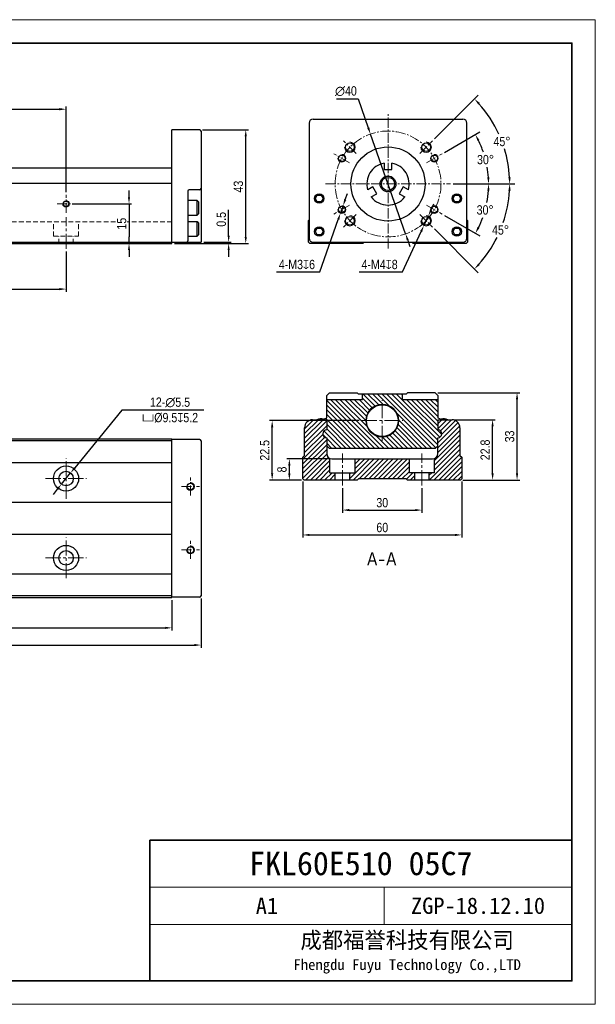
# Model space of a CAD drawing. Header units: millimetres. Extents: x 100 to 3612, y -424 to 856.
# Tile 45 of 45: x 3394 to 3612, y 30 to 402. Entities that reach past the tile are written whole.
import ezdxf

# ---------------------------------------------------------------- set-up
doc = ezdxf.new("R2010")
doc.units = ezdxf.units.MM
doc.linetypes.add('CENTER2', pattern=[28.575, 19.05, -3.175, 3.175, -3.175])
doc.linetypes.add('DASHED', pattern=[19.05, 12.7, -6.35])
doc.layers.get('Defpoints').update_dxf_attribs({"lineweight": 13})
for name, color, linetype, lineweight in [('剖面', 252, 'Continuous', 5), ('小粗', 7, 'Continuous', 25), ('标注', 3, 'Continuous', 13), ('点划线', 1, 'CENTER2', 13), ('粗线', 7, 'Continuous', 35), ('细线', 7, 'Continuous', 13), ('虚线', 253, 'DASHED', 13)]:
    doc.layers.add(name, color=color, linetype=linetype, lineweight=lineweight)
doc.styles.add('3.5', font='ARIALN.TTF', dxfattribs={"height": 3.5})
doc.styles.add('7', font='ARIALN.TTF', dxfattribs={"height": 7})
doc.styles.add('图号', font='txt', dxfattribs={"height": 3.5})
doc.dimstyles.new('A4—对齐', dxfattribs={"dimtxt": 3.5, "dimasz": 2.5, "dimexe": 1, "dimexo": 1, "dimgap": 1, "dimtad": 1, "dimdec": 1, "dimzin": 9, "dimdsep": 46, "dimtxsty": '3.5', "dimcen": 2.5, "dimadec": 0, "dimazin": 0, "dimtm": 1e-09, "dimtfac": 1, "dimtdec": 1, "dimtmove": 0, "dimatfit": 3, "dimfxl": 0, "dimtolj": 1, "dimarcsym": 0})
doc.dimstyles.new('A4—水平', dxfattribs={"dimtxt": 3.5, "dimasz": 2.5, "dimexe": 2, "dimexo": 1, "dimgap": 1, "dimtad": 1, "dimtih": 1, "dimtoh": 1, "dimdec": 1, "dimzin": 12, "dimdsep": 46, "dimtxsty": '3.5', "dimcen": 2.5, "dimadec": 0, "dimazin": 0, "dimtm": 1e-09, "dimtfac": 1, "dimtdec": 1, "dimtmove": 0, "dimatfit": 3, "dimfxl": 0, "dimtolj": 1, "dimarcsym": 0})
doc.dimstyles.new('A4—角度', dxfattribs={"dimtxt": 3.5, "dimasz": 2.5, "dimexe": 2, "dimexo": 1, "dimgap": 1, "dimtad": 1, "dimtih": 1, "dimtoh": 1, "dimdec": 1, "dimzin": 12, "dimdsep": 46, "dimtxsty": '3.5', "dimcen": 2.5, "dimadec": 0, "dimazin": 0, "dimtm": 1e-09, "dimtfac": 1, "dimtdec": 1, "dimtmove": 0, "dimatfit": 3, "dimfxl": 0, "dimtolj": 1, "dimarcsym": 0})

# ---------------------------------------------------------------- blocks, each defined once
blk = doc.blocks.new('A4图框')
at = {"layer": '粗线'}
for p in [(202, 5), (292, 35)]:
    blk.add_line(p, (202, 35), dxfattribs=at)
blk.add_lwpolyline([(5, 205), (292, 205), (292, 5), (5, 5)], close=True, dxfattribs=at)
at = {"layer": '细线'}
for p, q in [((292, 25), (202, 25)), ((252, 17), (252, 25)), ((292, 17), (202, 17))]:
    blk.add_line(p, q, dxfattribs=at)
blk.add_lwpolyline([(0, 210), (297, 210), (297, 0), (0, 0)], close=True, dxfattribs=at)
at = {"layer": '细线', "insert": (256.89, 11), "char_height": 3.5, "width": 70.2104, "attachment_point": 5, "style": '图号'}
blk.add_mtext('成都福誉科技有限公司\\P{\\H0.65714x;Fhengdu Fuyu Technology Co.,LTD}', dxfattribs=at)
blk = doc.blocks.new('*D529')
at = {"layer": 'Defpoints', "color": 0, "transparency": 16777216}
for p in [(3411.98, 368.34), (3231.98, 335.99), (3411.98, 335.99)]:
    blk.add_point(p, dxfattribs=at)
at = {"layer": '标注', "color": 0, "lineweight": -2, "transparency": 16777216}
for p, q in [((3231.98, 336.99), (3231.98, 369.34)), ((3411.98, 336.99), (3411.98, 369.34)), ((3234.48, 368.34), (3409.48, 368.34))]:
    blk.add_line(p, q, dxfattribs=at)
at = {"layer": '标注', "color": 0, "transparency": 16777216}
for points in [[(3234.48, 368.76), (3234.48, 367.93), (3231.98, 368.34)], [(3409.48, 368.76), (3409.48, 367.93), (3411.98, 368.34)]]:
    blk.add_solid(points, dxfattribs=at)
at = {"layer": '标注', "color": 0, "transparency": 16777216, "insert": (3321.98, 371.13), "char_height": 3.5, "width": 18.6714, "attachment_point": 5, "style": '3.5'}
blk.add_mtext('\\A1;100', dxfattribs=at)
blk = doc.blocks.new('*D532')
at = {"layer": 'Defpoints', "color": 0, "transparency": 16777216}
for p in [(3231.98, 315.58), (3411.98, 315.58), (3411.98, 300.35)]:
    blk.add_point(p, dxfattribs=at)
at = {"layer": '标注', "color": 0, "lineweight": -2, "transparency": 16777216}
for p, q in [((3231.98, 314.58), (3231.98, 299.35)), ((3411.98, 314.58), (3411.98, 299.35)), ((3234.48, 300.35), (3409.48, 300.35))]:
    blk.add_line(p, q, dxfattribs=at)
at = {"layer": '标注', "color": 0, "transparency": 16777216}
for points in [[(3234.48, 300.76), (3234.48, 299.93), (3231.98, 300.35)], [(3409.48, 300.76), (3409.48, 299.93), (3411.98, 300.35)]]:
    blk.add_solid(points, dxfattribs=at)
at = {"layer": '标注', "color": 0, "transparency": 16777216, "insert": (3321.98, 303.14), "char_height": 3.5, "width": 20.1435, "attachment_point": 5, "style": '3.5'}
blk.add_mtext('\\A1;{\\fSimSun|b0|i0|c134|p34;5}×100', dxfattribs=at)
blk = doc.blocks.new('*D533')
at = {"layer": 'Defpoints', "color": 0, "transparency": 16777216}
for p in [(3413.23, 332.58), (3435.77, 317.58), (3451.98, 317.58)]:
    blk.add_point(p, dxfattribs=at)
at = {"layer": '标注', "color": 0, "lineweight": -2, "transparency": 16777216}
for p, q in [((3435.77, 335.08), (3435.77, 337.58)), ((3414.23, 332.58), (3436.77, 332.58)), ((3435.77, 332.58), (3435.77, 330.08)), ((3435.77, 330.08), (3435.77, 320.08)), ((3435.77, 317.58), (3435.77, 320.08)), ((3450.98, 317.58), (3434.77, 317.58)), ((3435.77, 315.08), (3435.77, 312.58))]:
    blk.add_line(p, q, dxfattribs=at)
at = {"layer": '标注', "color": 0, "transparency": 16777216}
for points in [[(3435.35, 335.08), (3436.18, 335.08), (3435.77, 332.58)], [(3435.35, 315.08), (3436.18, 315.08), (3435.77, 317.58)]]:
    blk.add_solid(points, dxfattribs=at)
at = {"layer": '标注', "color": 0, "transparency": 16777216, "insert": (3432.98, 325.08), "char_height": 3.5, "attachment_point": 5, "rotation": 90, "style": '3.5', "bg_fill": 3, "box_fill_scale": 1.1, "bg_fill_color": 256, "bg_fill_true_color": 13158600, "bg_fill_transparency": 0}
blk.add_mtext('\\A1;15', dxfattribs=at)
blk = doc.blocks.new('*D534')
at = {"layer": 'Defpoints', "color": 0, "transparency": 16777216}
for p in [(3462.48, 360.58), (3479.88, 360.58), (3451.98, 317.58)]:
    blk.add_point(p, dxfattribs=at)
at = {"layer": '标注', "color": 0, "lineweight": -2, "transparency": 16777216}
for p, q in [((3463.48, 360.58), (3480.88, 360.58)), ((3479.88, 320.08), (3479.88, 358.08)), ((3452.98, 317.58), (3480.88, 317.58))]:
    blk.add_line(p, q, dxfattribs=at)
at = {"layer": '标注', "color": 0, "transparency": 16777216}
for points in [[(3479.46, 358.08), (3480.29, 358.08), (3479.88, 360.58)], [(3479.46, 320.08), (3480.29, 320.08), (3479.88, 317.58)]]:
    blk.add_solid(points, dxfattribs=at)
at = {"layer": '标注', "color": 0, "transparency": 16777216, "insert": (3477.09, 339.08), "char_height": 3.5, "attachment_point": 5, "rotation": 90, "style": '3.5'}
blk.add_mtext('\\A1;43', dxfattribs=at)
blk = doc.blocks.new('*D535')
at = {"layer": 'Defpoints', "color": 0, "transparency": 16777216}
for p in [(3451.98, 317.58), (3462.98, 318.08), (3473.42, 318.08)]:
    blk.add_point(p, dxfattribs=at)
at = {"layer": '标注', "color": 0, "lineweight": -2, "transparency": 16777216}
for p, q in [((3473.42, 320.58), (3473.42, 330.33)), ((3452.98, 317.58), (3474.42, 317.58)), ((3463.98, 318.08), (3474.42, 318.08)), ((3473.42, 317.58), (3473.42, 318.08)), ((3473.42, 315.08), (3473.42, 312.58))]:
    blk.add_line(p, q, dxfattribs=at)
at = {"layer": '标注', "color": 0, "transparency": 16777216}
for points in [[(3473.01, 320.58), (3473.84, 320.58), (3473.42, 318.08)], [(3473.01, 315.08), (3473.84, 315.08), (3473.42, 317.58)]]:
    blk.add_solid(points, dxfattribs=at)
at = {"layer": '标注', "color": 0, "transparency": 16777216, "insert": (3470.64, 326.71), "char_height": 3.5, "attachment_point": 5, "rotation": 90, "style": '3.5'}
blk.add_mtext('\\A1;0.5', dxfattribs=at)
blk = doc.blocks.new('*D536')
at = {"layer": 'Defpoints', "color": 0, "transparency": 16777216}
for p in [(3510.07, 340.08), (3557.2, 340.08), (3548.18, 332.1), (3571.08, 333.61), (3554.08, 328.69)]:
    blk.add_point(p, dxfattribs=at)
at = {"layer": '标注', "color": 0, "lineweight": -2, "transparency": 16777216}
for p, q in [((3558.2, 340.08), (3573.65, 340.08)), ((3554.95, 328.19), (3568.38, 320.43))]:
    blk.add_line(p, q, dxfattribs=at)
for start, end in [(349.1143, 356.1598), (333.8402, 340.2292)]:
    blk.add_arc((3534.34, 340.08), 37.31, start, end, dxfattribs=at)
at = {"layer": '标注', "color": 0, "transparency": 16777216}
for points in [[(3571.15, 337.6), (3571.98, 337.57), (3571.65, 340.08)], [(3568.19, 323.44), (3567.46, 323.83), (3566.65, 321.43)]]:
    blk.add_solid(points, dxfattribs=at)
at = {"layer": '标注', "color": 0, "transparency": 16777216, "insert": (3570.33, 330.25), "char_height": 3.5, "attachment_point": 5, "style": '3.5'}
blk.add_mtext('\\A1;30°', dxfattribs=at)
blk = doc.blocks.new('*D537')
at = {"layer": 'Defpoints', "color": 0, "transparency": 16777216}
for p in [(3554.08, 351.48), (3569.38, 352.84), (3548.18, 348.07), (3510.07, 340.08), (3557.2, 340.08)]:
    blk.add_point(p, dxfattribs=at)
at = {"layer": '标注', "color": 0, "lineweight": -2, "transparency": 16777216}
for p, q in [((3554.95, 351.98), (3568.36, 359.73)), ((3558.2, 340.08), (3573.62, 340.08))]:
    blk.add_line(p, q, dxfattribs=at)
for start, end in [(18.7271, 26.1573), (3.8427, 9.8782)]:
    blk.add_arc((3534.34, 340.08), 37.28, start, end, dxfattribs=at)
at = {"layer": '标注', "color": 0, "transparency": 16777216}
for points in [[(3567.44, 356.32), (3568.17, 356.72), (3566.63, 358.73)], [(3571.96, 342.6), (3571.12, 342.57), (3571.62, 340.08)]]:
    blk.add_solid(points, dxfattribs=at)
at = {"layer": '标注', "color": 0, "transparency": 16777216, "insert": (3570.48, 349.27), "char_height": 3.5, "attachment_point": 5, "style": '3.5'}
blk.add_mtext('\\A1;30°', dxfattribs=at)
blk = doc.blocks.new('*D538')
at = {"layer": 'Defpoints', "color": 0, "transparency": 16777216}
for p in [(3573.52, 362.82), (3550.43, 356.38), (3545.62, 351.57), (3510.07, 340.08), (3557.2, 340.08)]:
    blk.add_point(p, dxfattribs=at)
at = {"layer": '标注', "color": 0, "lineweight": -2, "transparency": 16777216}
for p, q in [((3551.14, 357.09), (3567.7, 373.65)), ((3558.2, 340.08), (3581.61, 340.08))]:
    blk.add_line(p, q, dxfattribs=at)
for start, end in [(24.4408, 41.8497), (3.1503, 16.9472)]:
    blk.add_arc((3534.13, 340.08), 45.47, start, end, dxfattribs=at)
at = {"layer": '标注', "color": 0, "transparency": 16777216}
for points in [[(3567.71, 370.14), (3568.31, 370.71), (3566.29, 372.24)], [(3579.96, 342.6), (3579.12, 342.57), (3579.61, 340.08)]]:
    blk.add_solid(points, dxfattribs=at)
at = {"layer": '标注', "color": 0, "transparency": 16777216, "insert": (3576.69, 356.12), "char_height": 3.5, "attachment_point": 5, "style": '3.5'}
blk.add_mtext('\\A1;45°', dxfattribs=at)
blk = doc.blocks.new('*D539')
at = {"layer": 'Defpoints', "color": 0, "transparency": 16777216}
for p in [(3510.07, 340.08), (3557.2, 340.08), (3545.62, 328.6), (3550.43, 323.79), (3573.52, 317.35)]:
    blk.add_point(p, dxfattribs=at)
at = {"layer": '标注', "color": 0, "lineweight": -2, "transparency": 16777216}
for p, q in [((3558.2, 340.08), (3581.61, 340.08)), ((3551.14, 323.08), (3567.7, 306.52))]:
    blk.add_line(p, q, dxfattribs=at)
for start, end in [(341.2432, 356.8497), (318.1503, 333.6525)]:
    blk.add_arc((3534.13, 340.08), 45.47, start, end, dxfattribs=at)
at = {"layer": '标注', "color": 0, "transparency": 16777216}
for points in [[(3579.12, 337.6), (3579.96, 337.57), (3579.61, 340.08)], [(3568.31, 309.46), (3567.71, 310.03), (3566.29, 307.93)]]:
    blk.add_solid(points, dxfattribs=at)
at = {"layer": '标注', "color": 0, "transparency": 16777216, "insert": (3576.15, 322.68), "char_height": 3.5, "attachment_point": 5, "style": '3.5'}
blk.add_mtext('\\A1;45°', dxfattribs=at)
blk = doc.blocks.new('*D540')
at = {"layer": 'Defpoints', "color": 0, "transparency": 16777216}
for p in [(3548.86, 328.01), (3547.19, 324.38)]:
    blk.add_point(p, dxfattribs=at)
at = {"layer": '标注', "color": 0, "lineweight": -2, "transparency": 16777216}
for p, q in [((3549.91, 330.28), (3550.96, 332.55)), ((3548.86, 328.01), (3547.19, 324.38)), ((3539.09, 306.84), (3546.14, 322.11)), ((3522.79, 306.84), (3539.09, 306.84))]:
    blk.add_line(p, q, dxfattribs=at)
at = {"layer": '标注', "color": 0, "transparency": 16777216}
for points in [[(3549.53, 330.46), (3550.29, 330.11), (3548.86, 328.01)], [(3545.76, 322.28), (3546.52, 321.93), (3547.19, 324.38)]]:
    blk.add_solid(points, dxfattribs=at)
at = {"layer": '标注', "color": 0, "transparency": 16777216, "insert": (3530.44, 309.63), "char_height": 3.5, "attachment_point": 5, "style": '3.5'}
blk.add_mtext('\\A1;4-M4{\\Fgdt|c134;x}8', dxfattribs=at)
blk = doc.blocks.new('*D541')
at = {"layer": 'Defpoints', "color": 0, "transparency": 16777216}
for p in [(3516.64, 331.81), (3515.64, 328.98)]:
    blk.add_point(p, dxfattribs=at)
at = {"layer": '标注', "color": 0, "lineweight": -2, "transparency": 16777216}
for p, q in [((3517.47, 334.17), (3518.3, 336.52)), ((3516.64, 331.81), (3515.64, 328.98)), ((3507.86, 306.84), (3514.81, 326.62)), ((3491.56, 306.84), (3507.86, 306.84))]:
    blk.add_line(p, q, dxfattribs=at)
at = {"layer": '标注', "color": 0, "transparency": 16777216}
for points in [[(3517.07, 334.3), (3517.86, 334.03), (3516.64, 331.81)], [(3514.42, 326.76), (3515.21, 326.48), (3515.64, 328.98)]]:
    blk.add_solid(points, dxfattribs=at)
at = {"layer": '标注', "color": 0, "transparency": 16777216, "insert": (3499.21, 309.63), "char_height": 3.5, "attachment_point": 5, "style": '3.5'}
blk.add_mtext('\\A1;4-M3{\\Fgdt|c134;x}6', dxfattribs=at)
blk = doc.blocks.new('*D542')
at = {"layer": 'Defpoints', "color": 0, "transparency": 16777216}
for p in [(3527, 358.95), (3540.27, 321.22)]:
    blk.add_point(p, dxfattribs=at)
at = {"layer": '标注', "color": 0, "lineweight": -2, "transparency": 16777216}
for p, q in [((3514.11, 372.26), (3522.32, 372.26)), ((3522.32, 372.26), (3526.17, 361.31)), ((3540.27, 321.22), (3527, 358.95)), ((3541.1, 318.86), (3541.92, 316.5))]:
    blk.add_line(p, q, dxfattribs=at)
at = {"layer": '标注', "color": 0, "transparency": 16777216}
for points in [[(3526.57, 361.45), (3525.78, 361.17), (3527, 358.95)], [(3541.49, 319), (3540.7, 318.72), (3540.27, 321.22)]]:
    blk.add_solid(points, dxfattribs=at)
at = {"layer": '标注', "color": 0, "transparency": 16777216, "insert": (3517.72, 375.15), "char_height": 3.5, "attachment_point": 5, "style": '3.5'}
blk.add_mtext('\\A1;∅40', dxfattribs=at)
blk = doc.blocks.new('*D548')
at = {"layer": 'Defpoints', "color": 0, "transparency": 16777216}
for p in [(3132.98, 183.93), (3462.98, 184.43), (3462.98, 165.8)]:
    blk.add_point(p, dxfattribs=at)
at = {"layer": '标注', "color": 0, "lineweight": -2, "transparency": 16777216}
for p, q in [((3132.98, 182.93), (3132.98, 164.8)), ((3462.98, 183.43), (3462.98, 164.8)), ((3135.48, 165.8), (3460.48, 165.8))]:
    blk.add_line(p, q, dxfattribs=at)
at = {"layer": '标注', "color": 0, "transparency": 16777216}
for points in [[(3135.48, 166.21), (3135.48, 165.38), (3132.98, 165.8)], [(3460.48, 166.21), (3460.48, 165.38), (3462.98, 165.8)]]:
    blk.add_solid(points, dxfattribs=at)
at = {"layer": '标注', "color": 0, "transparency": 16777216, "insert": (3297.98, 168.58), "char_height": 3.5, "width": 25.9299, "attachment_point": 5, "style": '3.5'}
blk.add_mtext('\\A1;670', dxfattribs=at)
blk = doc.blocks.new('*D549')
at = {"layer": 'Defpoints', "color": 0, "transparency": 16777216}
for p in [(3191.98, 183.73), (3451.98, 183.73), (3451.98, 172.3)]:
    blk.add_point(p, dxfattribs=at)
at = {"layer": '标注', "color": 0, "lineweight": -2, "transparency": 16777216}
for p, q in [((3191.98, 182.73), (3191.98, 171.3)), ((3451.98, 182.73), (3451.98, 171.3)), ((3194.48, 172.3), (3449.48, 172.3))]:
    blk.add_line(p, q, dxfattribs=at)
at = {"layer": '标注', "color": 0, "transparency": 16777216}
for points in [[(3194.48, 172.71), (3194.48, 171.88), (3191.98, 172.3)], [(3449.48, 172.71), (3449.48, 171.88), (3451.98, 172.3)]]:
    blk.add_solid(points, dxfattribs=at)
at = {"layer": '标注', "color": 0, "transparency": 16777216, "insert": (3297.98, 175.08), "char_height": 3.5, "width": 18.7578, "attachment_point": 5, "style": '3.5'}
blk.add_mtext('\\A1;600', dxfattribs=at)
blk = doc.blocks.new('*D562')
at = {"layer": 'Defpoints', "color": 0, "transparency": 16777216}
for p in [(3413.72, 230.87), (3410.25, 226.6)]:
    blk.add_point(p, dxfattribs=at)
at = {"layer": '标注', "color": 0, "lineweight": -2, "transparency": 16777216}
for p, q in [((3433.1, 254.63), (3415.3, 232.8)), ((3464.04, 254.63), (3433.1, 254.63)), ((3410.25, 226.6), (3413.72, 230.87)), ((3408.67, 224.67), (3407.09, 222.73))]:
    blk.add_line(p, q, dxfattribs=at)
at = {"layer": '标注', "color": 0, "transparency": 16777216}
for points in [[(3414.98, 233.07), (3415.62, 232.54), (3413.72, 230.87)], [(3408.34, 224.93), (3408.99, 224.4), (3410.25, 226.6)]]:
    blk.add_solid(points, dxfattribs=at)
at = {"layer": '标注', "color": 0, "transparency": 16777216, "insert": (3451.26, 254.63), "char_height": 3.5, "attachment_point": 5, "style": '3.5'}
blk.add_mtext('\\A1;12-∅5.5\\P{\\Fgdt|c134;v}%%C9.5{\\Fgdt|c134;x}5.2', dxfattribs=at)
blk = doc.blocks.new('*D563')
at = {"layer": 'Defpoints', "color": 0, "transparency": 16777216}
for p in [(3516.46, 226.15), (3546.46, 226.15), (3546.46, 216.81)]:
    blk.add_point(p, dxfattribs=at)
at = {"layer": '标注', "color": 0, "lineweight": -2, "transparency": 16777216}
for p, q in [((3516.46, 225.15), (3516.46, 215.81)), ((3546.46, 225.15), (3546.46, 215.81)), ((3518.96, 216.81), (3543.96, 216.81))]:
    blk.add_line(p, q, dxfattribs=at)
at = {"layer": '标注', "color": 0, "transparency": 16777216}
for points in [[(3518.96, 217.23), (3518.96, 216.4), (3516.46, 216.81)], [(3543.96, 217.23), (3543.96, 216.4), (3546.46, 216.81)]]:
    blk.add_solid(points, dxfattribs=at)
at = {"layer": '标注', "color": 0, "transparency": 16777216, "insert": (3531.46, 219.6), "char_height": 3.5, "attachment_point": 5, "style": '3.5'}
blk.add_mtext('\\A1;30', dxfattribs=at)
blk = doc.blocks.new('*D564')
at = {"layer": 'Defpoints', "color": 0, "transparency": 16777216}
for p in [(3501.46, 228.65), (3561.46, 228.65), (3561.46, 207.41)]:
    blk.add_point(p, dxfattribs=at)
at = {"layer": '标注', "color": 0, "lineweight": -2, "transparency": 16777216}
for p, q in [((3501.46, 227.65), (3501.46, 206.41)), ((3561.46, 227.65), (3561.46, 206.41)), ((3503.96, 207.41), (3558.96, 207.41))]:
    blk.add_line(p, q, dxfattribs=at)
at = {"layer": '标注', "color": 0, "transparency": 16777216}
for points in [[(3503.96, 207.83), (3503.96, 207), (3501.46, 207.41)], [(3558.96, 207.83), (3558.96, 207), (3561.46, 207.41)]]:
    blk.add_solid(points, dxfattribs=at)
at = {"layer": '标注', "color": 0, "transparency": 16777216, "insert": (3531.46, 210.2), "char_height": 3.5, "attachment_point": 5, "style": '3.5'}
blk.add_mtext('\\A1;60', dxfattribs=at)
blk = doc.blocks.new('*D565')
at = {"layer": 'Defpoints', "color": 0, "transparency": 16777216}
for p in [(3489.86, 250.65), (3523.74, 250.65), (3501.96, 228.15)]:
    blk.add_point(p, dxfattribs=at)
at = {"layer": '标注', "color": 0, "lineweight": -2, "transparency": 16777216}
for p, q in [((3522.74, 250.65), (3488.86, 250.65)), ((3489.86, 230.65), (3489.86, 248.15)), ((3500.96, 228.15), (3488.86, 228.15))]:
    blk.add_line(p, q, dxfattribs=at)
at = {"layer": '标注', "color": 0, "transparency": 16777216}
for points in [[(3489.44, 248.15), (3490.28, 248.15), (3489.86, 250.65)], [(3489.44, 230.65), (3490.28, 230.65), (3489.86, 228.15)]]:
    blk.add_solid(points, dxfattribs=at)
at = {"layer": '标注', "color": 0, "transparency": 16777216, "insert": (3487.07, 239.4), "char_height": 3.5, "attachment_point": 5, "rotation": 90, "style": '3.5'}
blk.add_mtext('\\A1;22.5', dxfattribs=at)
blk = doc.blocks.new('*D566')
at = {"layer": 'Defpoints', "color": 0, "transparency": 16777216}
for p in [(3557.81, 250.95), (3573.15, 250.95), (3560.96, 228.15)]:
    blk.add_point(p, dxfattribs=at)
at = {"layer": '标注', "color": 0, "lineweight": -2, "transparency": 16777216}
for p, q in [((3558.81, 250.95), (3574.15, 250.95)), ((3573.15, 230.65), (3573.15, 248.45)), ((3561.96, 228.15), (3574.15, 228.15))]:
    blk.add_line(p, q, dxfattribs=at)
at = {"layer": '标注', "color": 0, "transparency": 16777216}
for points in [[(3572.73, 248.45), (3573.56, 248.45), (3573.15, 250.95)], [(3572.73, 230.65), (3573.56, 230.65), (3573.15, 228.15)]]:
    blk.add_solid(points, dxfattribs=at)
at = {"layer": '标注', "color": 0, "transparency": 16777216, "insert": (3570.36, 239.55), "char_height": 3.5, "attachment_point": 5, "rotation": 90, "style": '3.5'}
blk.add_mtext('\\A1;22.8', dxfattribs=at)
blk = doc.blocks.new('*D567')
at = {"layer": 'Defpoints', "color": 0, "transparency": 16777216}
for p in [(3551.46, 261.15), (3582.39, 261.15), (3560.96, 228.15)]:
    blk.add_point(p, dxfattribs=at)
at = {"layer": '标注', "color": 0, "lineweight": -2, "transparency": 16777216}
for p, q in [((3552.46, 261.15), (3583.39, 261.15)), ((3582.39, 230.65), (3582.39, 258.65)), ((3561.96, 228.15), (3583.39, 228.15))]:
    blk.add_line(p, q, dxfattribs=at)
at = {"layer": '标注', "color": 0, "transparency": 16777216}
for points in [[(3581.97, 258.65), (3582.8, 258.65), (3582.39, 261.15)], [(3581.97, 230.65), (3582.8, 230.65), (3582.39, 228.15)]]:
    blk.add_solid(points, dxfattribs=at)
at = {"layer": '标注', "color": 0, "transparency": 16777216, "insert": (3579.6, 244.65), "char_height": 3.5, "attachment_point": 5, "rotation": 90, "style": '3.5'}
blk.add_mtext('\\A1;33', dxfattribs=at)
blk = doc.blocks.new('*D608')
at = {"layer": 'Defpoints', "color": 0, "transparency": 16777216}
for p in [(3496.36, 236.15), (3512.46, 236.15), (3501.96, 228.15)]:
    blk.add_point(p, dxfattribs=at)
at = {"layer": '标注', "color": 0, "lineweight": -2, "transparency": 16777216}
for p, q in [((3511.46, 236.15), (3495.36, 236.15)), ((3496.36, 230.65), (3496.36, 233.65)), ((3500.96, 228.15), (3495.36, 228.15))]:
    blk.add_line(p, q, dxfattribs=at)
at = {"layer": '标注', "color": 0, "transparency": 16777216}
for points in [[(3495.94, 233.65), (3496.78, 233.65), (3496.36, 236.15)], [(3495.94, 230.65), (3496.78, 230.65), (3496.36, 228.15)]]:
    blk.add_solid(points, dxfattribs=at)
at = {"layer": '标注', "color": 0, "transparency": 16777216, "insert": (3493.57, 232.15), "char_height": 3.5, "attachment_point": 5, "rotation": 90, "style": '3.5'}
blk.add_mtext('\\A1;8', dxfattribs=at)

msp = doc.modelspace()

# ---------------------------------------------------------------- hatches: boundary and pattern name
at = {"layer": '剖面'}
h = msp.add_hatch(dxfattribs=at)
h.set_pattern_fill('ANSI31', color=256, scale=0.4, angle=90)
h.set_pattern_definition([(135, (2972.0444, 51.3413), (-0.8980256, -0.8980256), [])])
h.paths.add_polyline_path([(3556.18, 250.95), (3552.46, 250.95), (3552.46, 247.15, -1), (3552.46, 244.15), (3552.46, 241.15), (3551.46, 240.15), (3511.46, 240.15), (3510.46, 241.15), (3510.46, 244.15, -1), (3510.46, 247.15), (3510.46, 250.95), (3506.74, 250.95, -0.217742), (3509.23, 251.18), (3510.46, 251.63), (3510.46, 258.65), (3523.96, 258.65), (3523.96, 260.65), (3538.96, 260.65), (3538.96, 258.65), (3552.46, 258.65), (3552.46, 251.63), (3553.69, 251.18, -0.217742)])
h.paths.add_polyline_path([(3525.24, 250.65, -1), (3537.68, 250.65, -1)], flags=16)
h.paths.add_polyline_path([(3525.46, 250.65, -1), (3537.46, 250.65, -1)], flags=0)
h = msp.add_hatch(dxfattribs=at)
h.set_pattern_fill('ANSI31', color=256, scale=0.4)
h.set_pattern_definition([(45, (3505.0604, 236.1077), (-0.898026, 0.898026), [])])
h.paths.add_polyline_path([(3511.71, 236.29, -0.305615), (3510.46, 238.15), (3510.46, 244.15, -1), (3510.46, 247.15), (3510.46, 250.95), (3505.11, 250.95, 0.414214), (3502.11, 247.95), (3502.11, 237.5), (3501.46, 236.85), (3501.46, 228.65), (3501.96, 228.15), (3513.71, 228.15), (3513.71, 230.95), (3511.71, 230.95)])
h.paths.add_polyline_path([(3561.46, 236.85), (3560.81, 237.5), (3560.81, 247.95, 0.414214), (3557.81, 250.95), (3552.46, 250.95), (3552.46, 247.15, -1), (3552.46, 244.15), (3552.46, 238.15, -0.305615), (3551.21, 236.29), (3551.21, 230.95), (3549.21, 230.95), (3549.21, 228.15), (3560.96, 228.15), (3561.46, 228.65)])
h.paths.add_polyline_path([(3540.46, 228.65), (3540.96, 228.15), (3543.71, 228.15), (3543.71, 230.95), (3541.71, 230.95), (3541.71, 236.15), (3521.21, 236.15), (3521.21, 230.95), (3519.21, 230.95), (3519.21, 228.15), (3521.96, 228.15), (3522.46, 228.65)])

# ---------------------------------------------------------------- linework, layer by layer
at = {"layer": '小粗'}
for p, q in [((3503.83, 363.08), (3503.83, 319.58)), ((3505.33, 364.58), (3561.93, 364.58)), ((3563.43, 319.58), (3563.43, 363.08)), ((3451.98, 317.58), (3451.98, 360.58)), ((3462.48, 360.58), (3451.98, 360.58)), ((3462.98, 360.08), (3462.98, 318.08)), ((3532.13, 347.94), (3532.13, 345.58)), ((3535.13, 345.58), (3535.13, 347.94)), ((3451.98, 346.08), (3357.28, 346.08)), ((3532.13, 345.58), (3535.13, 345.58)), ((3191.98, 340.38), (3451.98, 340.38)), ((3527.9, 339.01), (3525.95, 337.88)), ((3529.4, 336.41), (3527.9, 339.01)), ((3539.36, 339.01), (3537.86, 336.41)), ((3541.32, 337.88), (3539.36, 339.01)), ((3457.98, 337.33), (3457.98, 318.58)), ((3462.48, 337.83), (3458.48, 337.83)), ((3506.19, 334.58), (3506.91, 335.83)), ((3506.91, 335.83), (3508.36, 335.83)), ((3508.36, 335.83), (3509.08, 334.58)), ((3527.3, 335.2), (3529.4, 336.41)), ((3537.86, 336.41), (3539.97, 335.2)), ((3558.19, 334.58), (3558.91, 335.83)), ((3558.91, 335.83), (3560.36, 335.83)), ((3560.36, 335.83), (3561.08, 334.58)), ((3461.48, 333.83), (3457.98, 333.83)), ((3461.98, 333.33), (3461.48, 333.83)), ((3461.48, 328.33), (3461.48, 333.83)), ((3461.98, 333.33), (3461.98, 328.83)), ((3506.91, 333.33), (3506.19, 334.58)), ((3508.36, 333.33), (3506.91, 333.33)), ((3509.08, 334.58), (3508.36, 333.33)), ((3558.91, 333.33), (3558.19, 334.58)), ((3560.36, 333.33), (3558.91, 333.33)), ((3561.08, 334.58), (3560.36, 333.33)), ((3457.98, 328.33), (3461.48, 328.33)), ((3461.48, 328.33), (3461.98, 328.83)), ((3461.48, 325.83), (3457.98, 325.83)), ((3461.98, 325.33), (3461.48, 325.83)), ((3461.48, 320.33), (3461.48, 325.83)), ((3461.98, 325.33), (3461.98, 320.83)), ((3503.63, 326.28), (3503.83, 326.48)), ((3503.63, 318.08), (3503.63, 326.28)), ((3563.43, 326.48), (3563.63, 326.28)), ((3563.63, 326.28), (3563.63, 318.08)), ((3457.98, 320.33), (3461.48, 320.33)), ((3461.48, 320.33), (3461.98, 320.83)), ((3506.19, 322.08), (3506.91, 323.33)), ((3506.91, 320.83), (3506.19, 322.08)), ((3506.91, 323.33), (3508.36, 323.33)), ((3508.36, 320.83), (3506.91, 320.83)), ((3508.36, 323.33), (3509.08, 322.08)), ((3509.08, 322.08), (3508.36, 320.83)), ((3558.19, 322.08), (3558.91, 323.33)), ((3558.91, 320.83), (3558.19, 322.08)), ((3558.91, 323.33), (3560.36, 323.33)), ((3560.36, 320.83), (3558.91, 320.83)), ((3560.36, 323.33), (3561.08, 322.08)), ((3561.08, 322.08), (3560.36, 320.83)), ((3132.98, 318.08), (3462.98, 318.08)), ((3191.98, 317.58), (3451.98, 317.58)), ((3503.63, 318.08), (3504.13, 317.58)), ((3524.13, 317.58), (3504.13, 317.58)), ((3505.33, 318.08), (3561.93, 318.08)), ((3524.63, 318.08), (3524.13, 317.58)), ((3543.13, 317.58), (3542.63, 318.08)), ((3563.13, 317.58), (3543.13, 317.58)), ((3563.13, 317.58), (3563.63, 318.08)), ((3510.46, 260.15), (3511.46, 261.15)), ((3511.46, 261.15), (3521.96, 261.15)), ((3522.46, 260.65), (3521.96, 261.15)), ((3540.46, 260.65), (3522.46, 260.65)), ((3523.96, 258.65), (3523.96, 260.65)), ((3538.96, 260.65), (3538.96, 258.65)), ((3540.96, 261.15), (3540.46, 260.65)), ((3551.46, 261.15), (3540.96, 261.15)), ((3551.46, 261.15), (3552.46, 260.15)), ((3510.46, 251.63), (3510.46, 260.15)), ((3510.46, 258.65), (3523.96, 258.65)), ((3538.96, 258.65), (3552.46, 258.65)), ((3552.46, 260.15), (3552.46, 251.63)), ((3505.11, 250.95), (3510.46, 250.95)), ((3509.23, 251.18), (3510.46, 251.63)), ((3510.46, 250.95), (3510.46, 247.15)), ((3552.46, 251.63), (3553.69, 251.18)), ((3552.46, 250.95), (3552.46, 247.15)), ((3552.46, 250.95), (3557.81, 250.95)), ((3502.11, 237.5), (3502.11, 247.95)), ((3560.81, 247.95), (3560.81, 237.5)), ((3191.98, 243.73), (3451.98, 243.73)), ((3191.98, 243.08), (3451.98, 243.08)), ((3451.98, 183.73), (3451.98, 243.73)), ((3462.48, 243.53), (3451.98, 243.53)), ((3462.98, 243.03), (3462.98, 184.43)), ((3510.46, 244.15), (3510.46, 238.15)), ((3552.46, 238.15), (3552.46, 244.15)), ((3511.46, 240.15), (3510.46, 241.15)), ((3551.46, 240.15), (3511.46, 240.15)), ((3552.46, 241.15), (3551.46, 240.15)), ((3451.98, 234.73), (3191.98, 234.73)), ((3501.46, 236.85), (3502.11, 237.5)), ((3501.46, 228.65), (3501.46, 236.85)), ((3511.71, 230.95), (3511.71, 236.29)), ((3512.46, 236.15), (3550.46, 236.15)), ((3521.21, 230.95), (3521.21, 236.15)), ((3541.71, 230.95), (3541.71, 236.15)), ((3551.21, 230.95), (3551.21, 236.29)), ((3560.81, 237.5), (3561.46, 236.85)), ((3561.46, 236.85), (3561.46, 228.65)), ((3511.71, 230.95), (3521.21, 230.95)), ((3513.71, 228.15), (3513.71, 230.95)), ((3519.21, 228.15), (3519.21, 230.95)), ((3551.21, 230.95), (3541.71, 230.95)), ((3543.71, 228.15), (3543.71, 230.95)), ((3549.21, 228.15), (3549.21, 230.95)), ((3501.46, 228.65), (3501.96, 228.15)), ((3521.96, 228.15), (3501.96, 228.15)), ((3522.46, 228.65), (3521.96, 228.15)), ((3540.46, 228.65), (3522.46, 228.65)), ((3540.96, 228.15), (3540.46, 228.65)), ((3560.96, 228.15), (3540.96, 228.15)), ((3560.96, 228.15), (3561.46, 228.65)), ((3451.98, 219.73), (3357.28, 219.73)), ((3357.28, 207.73), (3451.98, 207.73)), ((3191.98, 192.73), (3451.98, 192.73)), ((3451.98, 184.38), (3191.98, 184.38)), ((3191.98, 183.73), (3451.98, 183.73)), ((3462.48, 183.93), (3451.98, 183.93))]:
    msp.add_line(p, q, dxfattribs=at)
for centre, radius in [((3519.24, 353.97), 1.65), ((3533.63, 340.08), 14), ((3548.02, 353.97), 1.65), ((3516.14, 349.78), 1.25), ((3551.13, 349.78), 1.25), ((3533.63, 340.08), 3), ((3533.63, 340.08), 2.5), ((3507.63, 334.58), 1.75), ((3559.63, 334.58), 1.75), ((3411.98, 332.58), 1.02), ((3516.14, 330.39), 1.25), ((3551.13, 330.39), 1.25), ((3519.24, 326.19), 1.65), ((3548.02, 326.19), 1.65), ((3507.63, 322.08), 1.75), ((3559.63, 322.08), 1.75), ((3531.46, 250.65), 6), ((3411.98, 228.73), 4.75), ((3411.98, 228.73), 2.75), ((3458.98, 225.73), 1.25), ((3411.98, 198.73), 4.75), ((3411.98, 198.73), 2.75), ((3458.98, 201.73), 1.25)]:
    msp.add_circle(centre, radius, dxfattribs=at)
for centre, radius, start, end in [((3505.33, 363.08), 1.5, 90, 180), ((3561.93, 363.08), 1.5, 0, 90), ((3462.48, 360.08), 0.5, 0, 90), ((3533.63, 340.08), 8, 100.8069, 196.0174), ((3533.63, 340.08), 8, 343.9826, 79.1931), ((3458.48, 337.33), 0.5, 90, 180), ((3462.48, 338.33), 0.5, 270, 0), ((3533.63, 340.08), 8, 217.6646, 322.3354), ((3457.48, 318.58), 0.5, 270, 360), ((3505.33, 319.58), 1.5, 180, 270), ((3561.93, 319.58), 1.5, 270, 0), ((3505.11, 247.95), 3, 90, 180), ((3508.24, 248.35), 3, 70.7906, 119.9264), ((3554.68, 248.35), 3, 60.0736, 109.2094), ((3557.81, 247.95), 3, 0, 90), ((3510.46, 245.65), 1.5, 90, 270), ((3552.46, 245.65), 1.5, 270, 90), ((3462.48, 243.03), 0.5, 0, 90), ((3512.46, 238.15), 2, 180, 270), ((3550.46, 238.15), 2, 270, 0), ((3462.48, 184.43), 0.5, 270, 0)]:
    msp.add_arc(centre, radius, start, end, dxfattribs=at)
at = {"layer": '标注'}
msp.add_circle((3531.46, 250.65), 6.22, dxfattribs=at)
for centre, radius in [((3519.24, 353.97), 2), ((3548.02, 353.97), 2), ((3516.14, 349.78), 1.5), ((3551.13, 349.78), 1.5), ((3411.98, 332.58), 1.25), ((3516.14, 330.39), 1.5), ((3551.13, 330.39), 1.5), ((3519.24, 326.19), 2), ((3548.02, 326.19), 2), ((3458.98, 225.73), 1.5), ((3458.98, 201.73), 1.5)]:
    msp.add_arc(centre, radius, 180, 90, dxfattribs=at)
at = {"layer": '点划线', "ltscale": 0.2}
for p, q in [((3533.63, 315.64), (3533.63, 367.03)), ((3521.65, 351.57), (3516.84, 356.38)), ((3545.62, 351.57), (3550.43, 356.38)), ((3519.09, 348.07), (3513.19, 351.48)), ((3548.18, 348.07), (3554.08, 351.48)), ((3510.07, 340.08), (3557.2, 340.08)), ((3411.98, 329.18), (3411.98, 335.99)), ((3408.58, 332.58), (3415.39, 332.58)), ((3519.09, 332.1), (3513.19, 328.69)), ((3548.18, 332.1), (3554.08, 328.69)), ((3521.65, 328.6), (3516.84, 323.79)), ((3545.62, 328.6), (3550.43, 323.79)), ((3458.98, 222.33), (3458.98, 229.14)), ((3455.58, 225.73), (3462.39, 225.73)), ((3458.98, 198.33), (3458.98, 205.14)), ((3455.58, 201.73), (3462.39, 201.73))]:
    msp.add_line(p, q, dxfattribs=at)
at = {"layer": '点划线', "ltscale": 0.3}
for p, q in [((3411.98, 315.58), (3411.98, 327.58)), ((3531.46, 242.93), (3531.46, 258.36)), ((3523.74, 250.65), (3539.18, 250.65)), ((3411.98, 221.02), (3411.98, 236.45)), ((3516.46, 226.15), (3516.46, 238.15)), ((3546.46, 226.15), (3546.46, 238.15)), ((3404.27, 228.73), (3419.7, 228.73)), ((3411.98, 191.02), (3411.98, 206.45)), ((3404.27, 198.73), (3419.7, 198.73))]:
    msp.add_line(p, q, dxfattribs=at)
at = {"layer": '点划线', "ltscale": 0.2}
msp.add_circle((3533.63, 340.08), 20, dxfattribs=at)
at = {"layer": '虚线', "ltscale": 0.14}
for p, q in [((3451.98, 325.73), (3191.98, 325.73)), ((3407.23, 320.38), (3407.23, 325.73)), ((3416.73, 320.38), (3416.73, 325.58)), ((3407.23, 320.38), (3416.73, 320.38)), ((3409.23, 317.58), (3409.23, 320.38)), ((3414.73, 317.58), (3414.73, 320.38))]:
    msp.add_line(p, q, dxfattribs=at)

# ---------------------------------------------------------------- block references
at = {"layer": '标注', "xscale": 1.772264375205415, "yscale": 1.772264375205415, "zscale": 1.772264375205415}
msp.add_blockref('A4图框', (3085.59, 30), dxfattribs=at)

# ---------------------------------------------------------------- texts
at = {"layer": '标注', "insert": (3525.74, 200.88), "char_height": 5, "attachment_point": 1, "style": '7'}
msp.add_mtext_dynamic_manual_height_columns('A{\\fSimSun|b0|i0|c134|p34;-}A', width=32.1388, gutter_width=35, heights=[0], dxfattribs=at)
at = {"layer": '标注', "attachment_point": 5, "style": '图号'}
for s, insert, char_height, width in [('FKL60E510 05C7', (3523.34, 83.17), 8.8613, 159.5038), ('A1', (3487.89, 67.22), 6.203, 88.6132), ('ZGP-18.12.10', (3567.64, 67.22), 6.2029, 70.8906)]:
    msp.add_mtext(s, dxfattribs=dict(at, insert=insert, char_height=char_height, width=width))

# ---------------------------------------------------------------- dimensions: what is measured, and where the dimension line sits
at = {"layer": '标注'}
dim = msp.add_diameter_dim_2p(p1=(3540.27, 321.22), p2=(3527, 358.95), dimstyle='A4—水平', dxfattribs=at)
dim.commit()
dim.dimension.update_dxf_attribs({"geometry": '*D542', "text_midpoint": (3517.72, 372.26), "dimtype": 163})
for base, p1, p2, text, picture, middle in [((3411.98, 368.34), (3231.98, 335.99), (3411.98, 335.99), '100', '*D529', (3321.98, 371.13)), ((3411.98, 300.35), (3231.98, 315.58), (3411.98, 315.58), '{\\fSimSun|b0|i0|c134|p34;5}×100', '*D532', (3321.98, 303.14))]:
    dim = msp.add_linear_dim(base=base, p1=p1, p2=p2, text=text, dimstyle='A4—对齐', dxfattribs=at)
    dim.commit()
    dim.dimension.update_dxf_attribs({"geometry": picture, "text_midpoint": middle})
for base, line1, line2, picture, middle in [((3573.52, 362.82), ((3510.07, 340.08), (3557.2, 340.08)), ((3545.62, 351.57), (3550.43, 356.38)), '*D538', (3576.69, 356.12)), ((3569.38, 352.84), ((3548.18, 348.07), (3554.08, 351.48)), ((3510.07, 340.08), (3557.2, 340.08)), '*D537', (3570.48, 349.27)), ((3571.08, 333.61), ((3510.07, 340.08), (3557.2, 340.08)), ((3548.18, 332.1), (3554.08, 328.69)), '*D536', (3570.33, 330.25))]:
    dim = msp.add_angular_dim_2l(base=base, line1=line1, line2=line2, dimstyle='A4—水平', dxfattribs=at)
    dim.commit()
    dim.dimension.update_dxf_attribs({"geometry": picture, "text_midpoint": middle, "dimtype": 162})
dim = msp.add_angular_dim_2l(base=(3573.52, 317.35), line1=((3510.07, 340.08), (3557.2, 340.08)), line2=((3545.62, 328.6), (3550.43, 323.79)), dimstyle='A4—角度', dxfattribs=at)
dim.commit()
dim.dimension.update_dxf_attribs({"geometry": '*D539', "text_midpoint": (3576.15, 322.68)})
for p1, p2, text, picture, middle in [((3516.64, 331.81), (3515.64, 328.98), '4-M3{\\Fgdt|c134;x}6', '*D541', (3499.21, 306.84)), ((3548.86, 328.01), (3547.19, 324.38), '4-M4{\\Fgdt|c134;x}8', '*D540', (3530.44, 306.84)), ((3410.25, 226.6), (3413.72, 230.87), '12-<>\\X{\\Fgdt|c134;v}%%C9.5{\\Fgdt|c134;x}5.2', '*D562', (3451.26, 254.63))]:
    dim = msp.add_diameter_dim_2p(p1=p1, p2=p2, text=text, dimstyle='A4—水平', dxfattribs=at)
    dim.commit()
    dim.dimension.update_dxf_attribs({"geometry": picture, "text_midpoint": middle, "dimtype": 163})
for base, p1, p2, picture, middle in [((3582.39, 261.15), (3560.96, 228.15), (3551.46, 261.15), '*D567', (3579.6, 244.65)), ((3489.86, 250.65), (3501.96, 228.15), (3523.74, 250.65), '*D565', (3487.07, 239.4)), ((3573.15, 250.95), (3560.96, 228.15), (3557.81, 250.95), '*D566', (3570.36, 239.55)), ((3496.36, 236.15), (3501.96, 228.15), (3512.46, 236.15), '*D608', (3493.57, 232.15))]:
    dim = msp.add_linear_dim(base=base, p1=p1, p2=p2, angle=90, dimstyle='A4—对齐', dxfattribs=at)
    dim.commit()
    dim.dimension.update_dxf_attribs({"geometry": picture, "text_midpoint": middle})
for base, p1, p2, picture, middle in [((3561.46, 207.41), (3501.46, 228.65), (3561.46, 228.65), '*D564', (3531.46, 210.2)), ((3546.46, 216.81), (3516.46, 226.15), (3546.46, 226.15), '*D563', (3531.46, 219.6))]:
    dim = msp.add_linear_dim(base=base, p1=p1, p2=p2, dimstyle='A4—对齐', dxfattribs=at)
    dim.commit()
    dim.dimension.update_dxf_attribs({"geometry": picture, "text_midpoint": middle})
for base, p1, p2, text, picture, middle in [((3462.98, 165.8), (3132.98, 183.93), (3462.98, 184.43), '670', '*D548', (3297.98, 165.8)), ((3451.98, 172.3), (3191.98, 183.73), (3451.98, 183.73), '600', '*D549', (3297.98, 172.3))]:
    dim = msp.add_linear_dim(base=base, p1=p1, p2=p2, text=text, dimstyle='A4—对齐', dxfattribs=at)
    dim.commit()
    dim.dimension.update_dxf_attribs({"geometry": picture, "text_midpoint": middle, "dimtype": 160})

# ---------------------------------------------------------------- next in the draw order: dimensions: what is measured, and where the dimension line sits
dim = msp.add_linear_dim(base=(3435.77, 317.58), p1=(3413.23, 332.58), p2=(3451.98, 317.58), angle=90, dimstyle='A4—对齐', override={"dimtfill": 1}, dxfattribs=at)
dim.commit()
dim.dimension.update_dxf_attribs({"geometry": '*D533', "text_midpoint": (3435.77, 325.08), "dimtype": 160})

# ---------------------------------------------------------------- next in the draw order: dimensions: what is measured, and where the dimension line sits
for base, p2, picture, middle in [((3479.88, 360.58), (3462.48, 360.58), '*D534', (3477.09, 339.08)), ((3473.42, 318.08), (3462.98, 318.08), '*D535', (3470.64, 326.71))]:
    dim = msp.add_linear_dim(base=base, p1=(3451.98, 317.58), p2=p2, angle=90, dimstyle='A4—对齐', dxfattribs=at)
    dim.commit()
    dim.dimension.update_dxf_attribs({"geometry": picture, "text_midpoint": middle})

doc.saveas('drawing.dxf')
